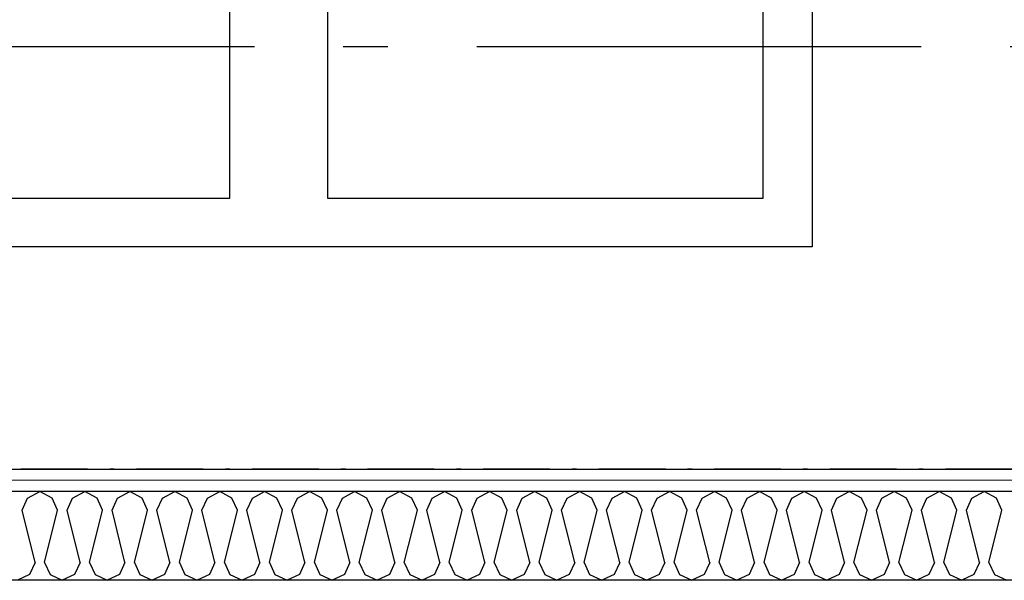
# Model space of a CAD drawing. Header units: millimetres. Extents: x -173281 to 144469, y -85977 to 83288.
# Tile 153 of 256: x -62775 to -61667, y -39617 to -38986. Entities that reach past the tile are written whole.
import ezdxf
from ezdxf.enums import TextEntityAlignment as Align

# ---------------------------------------------------------------- set-up
doc = ezdxf.new("R2010")
doc.units = ezdxf.units.MM
doc.header["$LTSCALE"] = 0.5
doc.header["$MEASUREMENT"] = 0
for name, pattern in [('Akselinje', [1500, 1000, -200, 100, -200]), ('Over snittplan', [260, 150, -50, 10, -50]), ('PLINE', [0])]:
    doc.linetypes.add(name, pattern=pattern)
doc.layers.add('236- Innvendig kledning og overflate(Nye konstruksjoner)', color=7, linetype='Continuous', lineweight=0)
for name, color, linetype in [('242- Ikke-bærende innervegger (Skravur)(Nye konstruksjoner)', 7, 'Continuous'), ('242- Ikke-bærende innervegger(Nye konstruksjoner)', 7, 'Continuous'), ('256- Faste himlinger og overflatebehandling(Nye konstruksjoner)', 7, 'Continuous'), ('82-- Modullinjer', 7, 'Continuous'), ('862- M___Nettoareal(Nye konstruksjoner)', 7, 'Continuous'), ('862- M___Nettoareal(Polylinje)(Nye konstruksjoner)', 7, 'Continuous'), ('862- M___Nettoareal(Tekst)(Nye konstruksjoner)', 7, 'Continuous')]:
    doc.layers.add(name, color=color, linetype=linetype)
doc.styles.add('GENERATED_STYLE_1', font='arial.ttf')
doc.styles.add('GENERATED_STYLE_2', font='arial.ttf')
pattern_1 = [(180, (0, 0), (0, 86.60254), [0, -50]), (180, (-25, -43.3), (0, 86.60254), [0, -50])]

# ---------------------------------------------------------------- blocks, each defined once
blk = doc.blocks.new('Kontor_A-129_15', base_point=(-61790.1, -39836))
at = {"layer": '862- M___Nettoareal(Polylinje)(Nye konstruksjoner)', "linetype": 'PLINE', "flags": 128}
blk.add_lwpolyline([(-64923.2, -37191.9), (-64923.2, -39491.9), (-60435.7, -39491.9), (-60435.7, -37484.4), (-61590.7, -37484.4), (-61590.7, -37191.9)], close=True, dxfattribs=at)
at = {"layer": '862- M___Nettoareal(Tekst)(Nye konstruksjoner)', "style": 'GENERATED_STYLE_1'}
for tag, height, p in [('DUMMY_862', 150, (-63015.9, -38279.1)), ('ROOM_NAME', 150, (-63015.9, -38919.5)), ('DUMMY_861', 100, (-63173, -38519.3)), ('ROOM_NUMBER', 100, (-63173, -38908.1)), ('DUMMY_863', 100, (-62780.1, -38885.2))]:
    blk.add_attdef(tag, text='', height=height, rotation=90, dxfattribs=at).set_placement(p, align=Align.TOP_LEFT)
blk = doc.blocks.new('*X265')
at = {"layer": '242- Ikke-bærende innervegger (Skravur)(Nye konstruksjoner)', "linetype": 'PLINE'}
for p, q in [((-62765.7, -39524.6), (-62751.9, -39516.9)), ((-62738.1, -39524.6), (-62751.9, -39516.9)), ((-62715.1, -39524.6), (-62701.3, -39516.9)), ((-62687.5, -39524.6), (-62701.3, -39516.9)), ((-62664.6, -39524.6), (-62650.7, -39516.9)), ((-62636.9, -39524.6), (-62650.7, -39516.9)), ((-62614, -39524.6), (-62600.2, -39516.9)), ((-62586.3, -39524.6), (-62600.2, -39516.9)), ((-62563.4, -39524.6), (-62549.6, -39516.9)), ((-62535.8, -39524.6), (-62549.6, -39516.9)), ((-62512.8, -39524.6), (-62499, -39516.9)), ((-62485.2, -39524.6), (-62499, -39516.9)), ((-62462.2, -39524.6), (-62448.4, -39516.9)), ((-62434.6, -39524.6), (-62448.4, -39516.9)), ((-62411.6, -39524.6), (-62397.8, -39516.9)), ((-62384, -39524.6), (-62397.8, -39516.9)), ((-62361, -39524.6), (-62347.2, -39516.9)), ((-62333.4, -39524.6), (-62347.2, -39516.9)), ((-62310.5, -39524.6), (-62296.6, -39516.9)), ((-62282.8, -39524.6), (-62296.6, -39516.9)), ((-62259.9, -39524.6), (-62246.1, -39516.9)), ((-62232.2, -39524.6), (-62246.1, -39516.9)), ((-62209.3, -39524.6), (-62195.5, -39516.9)), ((-62181.7, -39524.6), (-62195.5, -39516.9)), ((-62158.7, -39524.6), (-62144.9, -39516.9)), ((-62131.1, -39524.6), (-62144.9, -39516.9)), ((-62108.1, -39524.6), (-62094.3, -39516.9)), ((-62080.5, -39524.6), (-62094.3, -39516.9)), ((-62057.5, -39524.6), (-62043.7, -39516.9)), ((-62029.9, -39524.6), (-62043.7, -39516.9)), ((-62006.9, -39524.6), (-61993.1, -39516.9)), ((-61979.3, -39524.6), (-61993.1, -39516.9)), ((-61956.4, -39524.6), (-61942.5, -39516.9)), ((-61928.7, -39524.6), (-61942.5, -39516.9)), ((-61905.8, -39524.6), (-61892, -39516.9)), ((-61878.1, -39524.6), (-61892, -39516.9)), ((-61855.2, -39524.6), (-61841.4, -39516.9)), ((-61827.6, -39524.6), (-61841.4, -39516.9)), ((-61804.6, -39524.6), (-61790.8, -39516.9)), ((-61777, -39524.6), (-61790.8, -39516.9)), ((-61754, -39524.6), (-61740.2, -39516.9)), ((-61726.4, -39524.6), (-61740.2, -39516.9)), ((-61703.4, -39524.6), (-61689.6, -39516.9)), ((-61675.8, -39524.6), (-61689.6, -39516.9)), ((-62771.9, -39538.2), (-62765.7, -39524.6)), ((-62731.9, -39538.2), (-62738.1, -39524.6)), ((-62721.3, -39538.2), (-62715.1, -39524.6)), ((-62681.3, -39538.2), (-62687.5, -39524.6)), ((-62670.7, -39538.2), (-62664.6, -39524.6)), ((-62630.8, -39538.2), (-62636.9, -39524.6)), ((-62620.1, -39538.2), (-62614, -39524.6)), ((-62580.2, -39538.2), (-62586.3, -39524.6)), ((-62569.5, -39538.2), (-62563.4, -39524.6)), ((-62529.6, -39538.2), (-62535.8, -39524.6)), ((-62519, -39538.2), (-62512.8, -39524.6)), ((-62479, -39538.2), (-62485.2, -39524.6)), ((-62468.4, -39538.2), (-62462.2, -39524.6)), ((-62428.4, -39538.2), (-62434.6, -39524.6)), ((-62417.8, -39538.2), (-62411.6, -39524.6)), ((-62377.8, -39538.2), (-62384, -39524.6)), ((-62367.2, -39538.2), (-62361, -39524.6)), ((-62327.2, -39538.2), (-62333.4, -39524.6)), ((-62316.6, -39538.2), (-62310.5, -39524.6)), ((-62276.7, -39538.2), (-62282.8, -39524.6)), ((-62266, -39538.2), (-62259.9, -39524.6)), ((-62226.1, -39538.2), (-62232.2, -39524.6)), ((-62215.4, -39538.2), (-62209.3, -39524.6)), ((-62175.5, -39538.2), (-62181.7, -39524.6)), ((-62164.9, -39538.2), (-62158.7, -39524.6)), ((-62124.9, -39538.2), (-62131.1, -39524.6)), ((-62114.3, -39538.2), (-62108.1, -39524.6)), ((-62074.3, -39538.2), (-62080.5, -39524.6)), ((-62063.7, -39538.2), (-62057.5, -39524.6)), ((-62023.7, -39538.2), (-62029.9, -39524.6)), ((-62013.1, -39538.2), (-62006.9, -39524.6)), ((-61973.1, -39538.2), (-61979.3, -39524.6)), ((-61962.5, -39538.2), (-61956.4, -39524.6)), ((-61922.6, -39538.2), (-61928.7, -39524.6)), ((-61911.9, -39538.2), (-61905.8, -39524.6)), ((-61872, -39538.2), (-61878.1, -39524.6)), ((-61861.3, -39538.2), (-61855.2, -39524.6)), ((-61821.4, -39538.2), (-61827.6, -39524.6)), ((-61810.8, -39538.2), (-61804.6, -39524.6)), ((-61770.8, -39538.2), (-61777, -39524.6)), ((-61760.2, -39538.2), (-61754, -39524.6)), ((-61720.2, -39538.2), (-61726.4, -39524.6)), ((-61709.6, -39538.2), (-61703.4, -39524.6)), ((-61669.6, -39538.2), (-61675.8, -39524.6)), ((-62757.2, -39596.8), (-62771.9, -39538.2)), ((-62746.6, -39596.8), (-62731.9, -39538.2)), ((-62706.6, -39596.8), (-62721.3, -39538.2)), ((-62696, -39596.8), (-62681.3, -39538.2)), ((-62656.1, -39596.8), (-62670.7, -39538.2)), ((-62645.4, -39596.8), (-62630.8, -39538.2)), ((-62605.5, -39596.8), (-62620.1, -39538.2)), ((-62594.8, -39596.8), (-62580.2, -39538.2)), ((-62554.9, -39596.8), (-62569.5, -39538.2)), ((-62544.3, -39596.8), (-62529.6, -39538.2)), ((-62504.3, -39596.8), (-62519, -39538.2)), ((-62493.7, -39596.8), (-62479, -39538.2)), ((-62453.7, -39596.8), (-62468.4, -39538.2)), ((-62443.1, -39596.8), (-62428.4, -39538.2)), ((-62403.1, -39596.8), (-62417.8, -39538.2)), ((-62392.5, -39596.8), (-62377.8, -39538.2)), ((-62352.5, -39596.8), (-62367.2, -39538.2)), ((-62341.9, -39596.8), (-62327.2, -39538.2)), ((-62302, -39596.8), (-62316.6, -39538.2)), ((-62291.3, -39596.8), (-62276.7, -39538.2)), ((-62251.4, -39596.8), (-62266, -39538.2)), ((-62240.7, -39596.8), (-62226.1, -39538.2)), ((-62200.8, -39596.8), (-62215.4, -39538.2)), ((-62190.2, -39596.8), (-62175.5, -39538.2)), ((-62150.2, -39596.8), (-62164.9, -39538.2)), ((-62139.6, -39596.8), (-62124.9, -39538.2)), ((-62099.6, -39596.8), (-62114.3, -39538.2)), ((-62089, -39596.8), (-62074.3, -39538.2)), ((-62049, -39596.8), (-62063.7, -39538.2)), ((-62038.4, -39596.8), (-62023.7, -39538.2)), ((-61998.4, -39596.8), (-62013.1, -39538.2)), ((-61987.8, -39596.8), (-61973.1, -39538.2)), ((-61947.9, -39596.8), (-61962.5, -39538.2)), ((-61937.2, -39596.8), (-61922.6, -39538.2)), ((-61897.3, -39596.8), (-61911.9, -39538.2)), ((-61886.6, -39596.8), (-61872, -39538.2)), ((-61846.7, -39596.8), (-61861.3, -39538.2)), ((-61836.1, -39596.8), (-61821.4, -39538.2)), ((-61796.1, -39596.8), (-61810.8, -39538.2)), ((-61785.5, -39596.8), (-61770.8, -39538.2)), ((-61745.5, -39596.8), (-61760.2, -39538.2)), ((-61734.9, -39596.8), (-61720.2, -39538.2)), ((-61694.9, -39596.8), (-61709.6, -39538.2)), ((-61684.3, -39596.8), (-61669.6, -39538.2)), ((-62757.2, -39596.8), (-62763.4, -39610.4)), ((-62746.6, -39596.8), (-62740.4, -39610.4)), ((-62706.6, -39596.8), (-62712.8, -39610.4)), ((-62696, -39596.8), (-62689.8, -39610.4)), ((-62656.1, -39596.8), (-62662.2, -39610.4)), ((-62645.4, -39596.8), (-62639.3, -39610.4)), ((-62605.5, -39596.8), (-62611.6, -39610.4)), ((-62594.8, -39596.8), (-62588.7, -39610.4)), ((-62554.9, -39596.8), (-62561, -39610.4)), ((-62544.3, -39596.8), (-62538.1, -39610.4)), ((-62504.3, -39596.8), (-62510.5, -39610.4)), ((-62493.7, -39596.8), (-62487.5, -39610.4)), ((-62453.7, -39596.8), (-62459.9, -39610.4)), ((-62443.1, -39596.8), (-62436.9, -39610.4)), ((-62403.1, -39596.8), (-62409.3, -39610.4)), ((-62392.5, -39596.8), (-62386.3, -39610.4)), ((-62352.5, -39596.8), (-62358.7, -39610.4)), ((-62341.9, -39596.8), (-62335.7, -39610.4)), ((-62302, -39596.8), (-62308.1, -39610.4)), ((-62291.3, -39596.8), (-62285.2, -39610.4)), ((-62251.4, -39596.8), (-62257.5, -39610.4)), ((-62240.7, -39596.8), (-62234.6, -39610.4)), ((-62200.8, -39596.8), (-62206.9, -39610.4)), ((-62190.2, -39596.8), (-62184, -39610.4)), ((-62150.2, -39596.8), (-62156.4, -39610.4)), ((-62139.6, -39596.8), (-62133.4, -39610.4)), ((-62099.6, -39596.8), (-62105.8, -39610.4)), ((-62089, -39596.8), (-62082.8, -39610.4)), ((-62049, -39596.8), (-62055.2, -39610.4)), ((-62038.4, -39596.8), (-62032.2, -39610.4)), ((-61998.4, -39596.8), (-62004.6, -39610.4)), ((-61987.8, -39596.8), (-61981.6, -39610.4)), ((-61947.9, -39596.8), (-61954, -39610.4)), ((-61937.2, -39596.8), (-61931.1, -39610.4)), ((-61897.3, -39596.8), (-61903.4, -39610.4)), ((-61886.6, -39596.8), (-61880.5, -39610.4)), ((-61846.7, -39596.8), (-61852.8, -39610.4)), ((-61836.1, -39596.8), (-61829.9, -39610.4)), ((-61796.1, -39596.8), (-61802.3, -39610.4)), ((-61785.5, -39596.8), (-61779.3, -39610.4)), ((-61745.5, -39596.8), (-61751.7, -39610.4)), ((-61734.9, -39596.8), (-61728.7, -39610.4)), ((-61694.9, -39596.8), (-61701.1, -39610.4)), ((-61684.3, -39596.8), (-61678.1, -39610.4)), ((-62763.4, -39610.4), (-62777.2, -39616.9)), ((-62740.4, -39610.4), (-62726.6, -39616.9)), ((-62712.8, -39610.4), (-62726.6, -39616.9)), ((-62689.8, -39610.4), (-62676, -39616.9)), ((-62662.2, -39610.4), (-62676, -39616.9)), ((-62639.3, -39610.4), (-62625.4, -39616.9)), ((-62611.6, -39610.4), (-62625.4, -39616.9)), ((-62588.7, -39610.4), (-62574.9, -39616.9)), ((-62561, -39610.4), (-62574.9, -39616.9)), ((-62538.1, -39610.4), (-62524.3, -39616.9)), ((-62510.5, -39610.4), (-62524.3, -39616.9)), ((-62487.5, -39610.4), (-62473.7, -39616.9)), ((-62459.9, -39610.4), (-62473.7, -39616.9)), ((-62436.9, -39610.4), (-62423.1, -39616.9)), ((-62409.3, -39610.4), (-62423.1, -39616.9)), ((-62386.3, -39610.4), (-62372.5, -39616.9)), ((-62358.7, -39610.4), (-62372.5, -39616.9)), ((-62335.7, -39610.4), (-62321.9, -39616.9)), ((-62308.1, -39610.4), (-62321.9, -39616.9)), ((-62285.2, -39610.4), (-62271.3, -39616.9)), ((-62257.5, -39610.4), (-62271.3, -39616.9)), ((-62234.6, -39610.4), (-62220.8, -39616.9)), ((-62206.9, -39610.4), (-62220.8, -39616.9)), ((-62184, -39610.4), (-62170.2, -39616.9)), ((-62156.4, -39610.4), (-62170.2, -39616.9)), ((-62133.4, -39610.4), (-62119.6, -39616.9)), ((-62105.8, -39610.4), (-62119.6, -39616.9)), ((-62082.8, -39610.4), (-62069, -39616.9)), ((-62055.2, -39610.4), (-62069, -39616.9)), ((-62032.2, -39610.4), (-62018.4, -39616.9)), ((-62004.6, -39610.4), (-62018.4, -39616.9)), ((-61981.6, -39610.4), (-61967.8, -39616.9)), ((-61954, -39610.4), (-61967.8, -39616.9)), ((-61931.1, -39610.4), (-61917.2, -39616.9)), ((-61903.4, -39610.4), (-61917.2, -39616.9)), ((-61880.5, -39610.4), (-61866.7, -39616.9)), ((-61852.8, -39610.4), (-61866.7, -39616.9)), ((-61829.9, -39610.4), (-61816.1, -39616.9)), ((-61802.3, -39610.4), (-61816.1, -39616.9)), ((-61779.3, -39610.4), (-61765.5, -39616.9)), ((-61751.7, -39610.4), (-61765.5, -39616.9)), ((-61728.7, -39610.4), (-61714.9, -39616.9)), ((-61701.1, -39610.4), (-61714.9, -39616.9)), ((-61678.1, -39610.4), (-61664.3, -39616.9))]:
    blk.add_line(p, q, dxfattribs=at)
blk = doc.blocks.new('Standard grid marker[178]', base_point=(20939.5, -39016.9))
at = {"layer": '82-- Modullinjer', "linetype": 'Akselinje'}
blk.add_line((20739.5, -39016.9), (-81321.3, -39016.9), dxfattribs=at)
at = {"layer": '82-- Modullinjer', "style": 'GENERATED_STYLE_2'}
for tag, p in [('AC_MarkerText_1_0', (21062, -39056.9)), ('AC_MarkerText_1_1', (-81898.8, -39056.9))]:
    blk.add_attdef(tag, text='', height=175, rotation=90, dxfattribs=at).set_placement(p, align=Align.TOP_CENTER)

msp = doc.modelspace()

# ---------------------------------------------------------------- hatches: boundary and pattern name
at = {"layer": '242- Ikke-bærende innervegger (Skravur)(Nye konstruksjoner)', "linetype": 'Continuous'}
h = msp.add_hatch(dxfattribs=at)
h.set_pattern_fill('Gips', color=256, style=0, pattern_type=2)
h.set_pattern_definition(pattern_1)
h.paths.add_polyline_path([(-64923.2, -39504.4), (-60323.2, -39504.4), (-60323.2, -39491.9), (-64923.2, -39491.9)])
h = msp.add_hatch(dxfattribs=at)
h.set_pattern_fill('Gips', color=256, style=0, pattern_type=2)
h.set_pattern_definition(pattern_1)
h.paths.add_polyline_path([(-64935.7, -39516.9), (-60323.2, -39516.9), (-60323.2, -39504.4), (-64935.7, -39504.4)])

# ---------------------------------------------------------------- linework, layer by layer
at = {"layer": '236- Innvendig kledning og overflate(Nye konstruksjoner)', "linetype": 'PLINE'}
msp.add_line((-60323.2, -39504.4), (-64935.7, -39504.4), dxfattribs=at)
at = {"layer": '236- Innvendig kledning og overflate(Nye konstruksjoner)', "linetype": 'PLINE', "flags": 128}
msp.add_lwpolyline([(-60323.2, -39491.9), (-64923.2, -39491.9)], dxfattribs=at)
at = {"layer": '242- Ikke-bærende innervegger(Nye konstruksjoner)', "linetype": 'PLINE'}
for p, q in [((-60323.2, -39516.9), (-64948.2, -39516.9)), ((-60323.2, -39616.9), (-65048.2, -39616.9))]:
    msp.add_line(p, q, dxfattribs=at)
at = {"layer": '256- Faste himlinger og overflatebehandling(Nye konstruksjoner)', "linetype": 'PLINE'}
for points in [[(-61883.2, -39241.9), (-63683.2, -39241.9), (-63683.2, -38041.9), (-61883.2, -38041.9)], [(-62538.2, -39186.9), (-62538.2, -38696.9), (-63028.2, -38696.9), (-63028.2, -39186.9)], [(-61938.2, -39186.9), (-61938.2, -38696.9), (-62428.2, -38696.9), (-62428.2, -39186.9)]]:
    msp.add_lwpolyline(points, close=True, dxfattribs=at)
at = {"layer": '256- Faste himlinger og overflatebehandling(Nye konstruksjoner)', "linetype": 'Over snittplan', "flags": 128}
msp.add_lwpolyline([(-61528.2, -39491.9), (-64025.7, -39491.9)], dxfattribs=at)

# ---------------------------------------------------------------- block references
at = {"layer": '242- Ikke-bærende innervegger(Nye konstruksjoner)'}
msp.add_blockref('*X265', (0, 0), dxfattribs=at)
at = {"layer": '82-- Modullinjer', "linetype": 'PLINE'}
msp.add_blockref('Standard grid marker[178]', (20939.5, -39016.9), dxfattribs=at)
at = {"layer": '862- M___Nettoareal(Nye konstruksjoner)', "linetype": 'Continuous'}
msp.add_blockref('Kontor_A-129_15', (-61790.1, -39836), dxfattribs=at)

doc.saveas('drawing.dxf')
